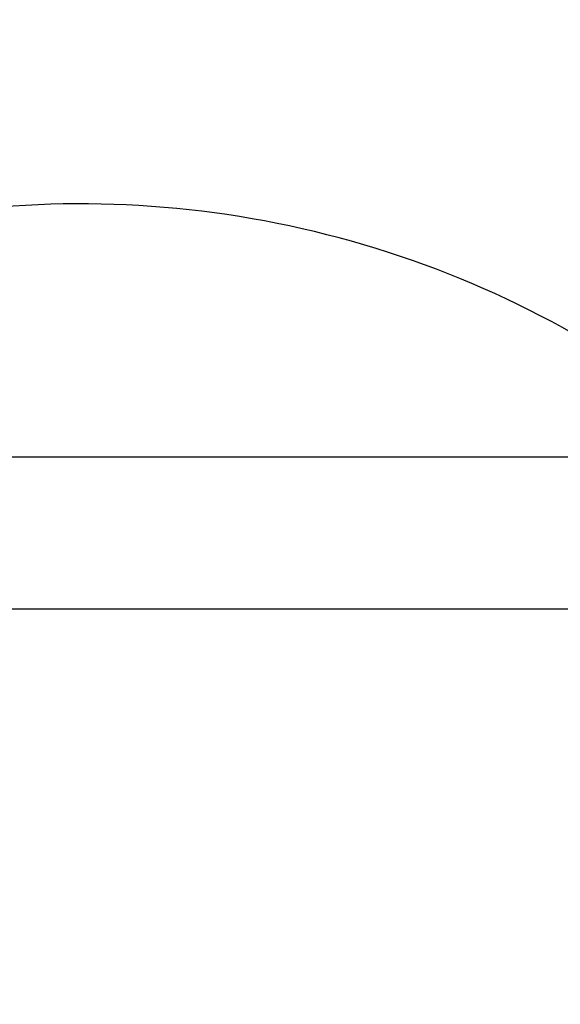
# Model space of a CAD drawing. Header units: millimetres. Extents: x 2719 to 13968, y 3953 to 13921.
# Tile 110 of 160: x 4561 to 5361, y 8836 to 10293. Entities that reach past the tile are written whole.
import ezdxf

# ---------------------------------------------------------------- set-up
doc = ezdxf.new("R2010")
doc.units = ezdxf.units.MM

msp = doc.modelspace()

# ---------------------------------------------------------------- linework, layer by layer
for p, q in [((5604.27, 9645.774), (2929.945, 9645.774)), ((5511.766, 9420.804), (2929.558, 9420.804)), ((5511.766, 9420.804), (2929.945, 9420.804))]:
    msp.add_line(p, q)
at = {"color": 30, "true_color": 0xf26722}
for centre, radius, start, end in [((5530.513, 8540.921), 2359.686, 330, 180), ((4650.63, 8540.921), 1479.803, 28.644316, 121.355684), ((5530.513, 8540.921), 823.781, 209.442633, 59.442633)]:
    msp.add_arc(centre, radius, start, end, dxfattribs=at)

doc.saveas('drawing.dxf')
